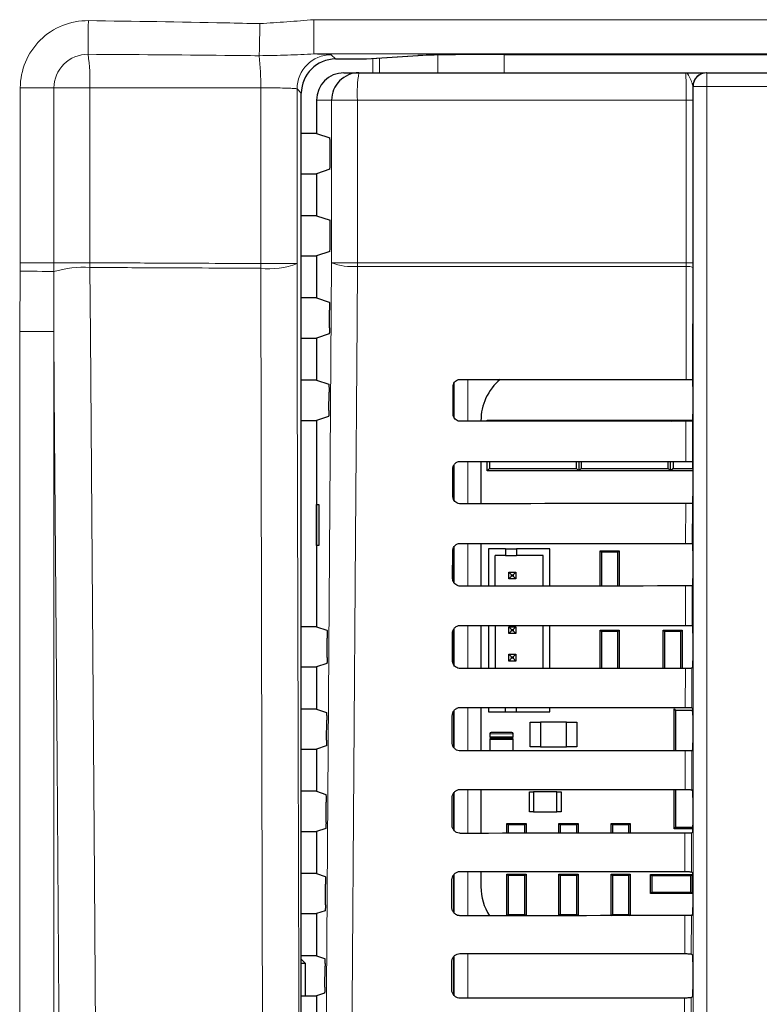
# Model space of a CAD drawing. Header units: millimetres. Extents: x 5 to 418, y 2 to 292.
# Tile 21 of 50: x 91 to 104, y 170 to 187. Entities that reach past the tile are written whole.
import ezdxf

# ---------------------------------------------------------------- set-up
doc = ezdxf.new("R2010")
doc.units = ezdxf.units.MM

msp = doc.modelspace()

# ---------------------------------------------------------------- linework, layer by layer
at = {"color": 7, "linetype": 'Continuous', "lineweight": 18}
for p, q in [((96.0621, 187.4754), (111.429, 187.4754)), ((96.0621, 186.8505), (96.0621, 187.4754)), ((111.429, 186.8505), (96.0621, 186.8505)), ((96.3786, 186.8363), (96.4562, 186.7587)), ((98.3251, 186.5065), (98.3251, 186.8319)), ((99.5325, 186.8411), (99.5325, 186.5065)), ((97.0126, 186.7587), (97.956, 186.8201)), ((97.0208, 186.7589), (97.0126, 186.7587)), ((97.1376, 186.5065), (97.1376, 186.7665)), ((97.2584, 186.7744), (97.2584, 186.5065)), ((103.2292, 186.5065), (103.2292, 186.2565)), ((90.7026, 183.0407), (90.7026, 186.2292)), ((91.3171, 186.2292), (90.7026, 186.2292)), ((91.3171, 186.2292), (91.3171, 183.0407)), ((91.973, 186.2292), (91.3171, 186.2292)), ((91.973, 186.2292), (91.973, 183.0407)), ((95.0897, 183.0262), (95.0897, 186.2328)), ((95.7537, 186.2114), (95.7537, 183.0262)), ((95.8313, 186.1338), (95.7537, 186.2114)), ((102.9793, 186.2565), (102.9767, 186.2565)), ((102.9793, 165.3394), (102.9793, 186.2565)), ((118.9879, 186.2565), (103.2292, 186.2565)), ((103.2292, 186.2565), (103.2292, 165.3394)), ((96.3834, 186.0065), (96.1086, 186.0065)), ((96.3834, 183.0398), (96.3834, 186.0065)), ((96.8543, 186.0065), (96.3834, 186.0065)), ((102.8568, 186.0065), (96.8543, 186.0065)), ((96.8543, 186.0065), (96.8543, 183.0398)), ((102.9776, 186.0065), (102.8568, 186.0065)), ((102.8568, 183.0398), (102.8568, 186.0065)), ((102.9776, 186.0065), (102.9776, 183.0398)), ((90.6918, 181.7842), (90.7012, 182.8896)), ((90.7012, 182.8896), (90.7026, 183.0407)), ((91.3171, 183.0407), (90.7026, 183.0407)), ((91.3167, 182.879), (91.316, 181.7842)), ((91.3171, 183.0407), (91.3167, 182.879)), ((91.973, 183.0407), (91.3171, 183.0407)), ((91.9737, 182.9546), (91.973, 183.0407)), ((95.7537, 183.0262), (95.0897, 183.0262)), ((96.8543, 183.0398), (96.3834, 183.0398)), ((96.8543, 183.0398), (102.8568, 183.0398)), ((102.8567, 182.9734), (96.8545, 182.9734)), ((102.8518, 180.9107), (102.8567, 182.9734)), ((102.8567, 182.9734), (102.8568, 183.0398)), ((102.9776, 183.0398), (102.8568, 183.0398)), ((102.9775, 182.9569), (102.9728, 180.9084)), ((90.6918, 129.5857), (90.6918, 181.7842)), ((91.316, 181.7842), (90.6918, 181.7842)), ((91.316, 181.7842), (91.316, 129.5857)), ((98.8695, 180.9135), (98.8695, 180.1476)), ((98.6195, 180.2141), (98.6195, 180.8469)), ((102.8483, 179.4142), (102.8501, 180.1505)), ((102.971, 180.1526), (102.9693, 179.412)), ((98.6195, 178.708), (98.6195, 179.3528)), ((98.8695, 179.417), (98.8695, 178.6441)), ((102.8449, 177.9177), (102.8466, 178.6469)), ((102.9675, 178.6491), (102.9658, 177.9155)), ((98.6195, 177.2019), (98.6195, 177.8586)), ((98.8695, 177.9205), (98.8695, 177.1406)), ((102.8414, 176.4212), (102.843, 177.1434)), ((102.964, 177.1456), (102.9623, 176.419)), ((98.8695, 176.424), (98.8695, 175.637)), ((98.6195, 175.6957), (98.6195, 176.3643)), ((102.8379, 174.9247), (102.8395, 175.6399)), ((102.9604, 175.6421), (102.9588, 174.9225)), ((98.6195, 174.1893), (98.6195, 174.8699)), ((98.8695, 174.9275), (98.8695, 174.1335)), ((99.2711, 174.444), (99.6961, 174.444)), ((99.6961, 174.3939), (99.2711, 174.3939)), ((99.2711, 174.344), (99.6961, 174.344)), ((102.8344, 173.4282), (102.836, 174.1364)), ((102.9569, 174.1386), (102.9553, 173.426)), ((98.6195, 172.683), (98.6195, 173.3755)), ((98.8695, 173.431), (98.8695, 172.63)), ((102.8309, 171.9317), (102.8325, 172.6329)), ((102.9534, 172.635), (102.9518, 171.9295)), ((98.8695, 171.9345), (98.8695, 171.1265)), ((98.6195, 171.1765), (98.6195, 171.881)), ((102.9499, 171.1315), (102.9483, 170.433)), ((98.6195, 169.672), (98.6195, 170.3864)), ((98.8695, 170.438), (98.8695, 169.623)), ((102.8239, 168.9387), (102.8255, 169.6258)), ((102.9464, 169.628), (102.9448, 168.9365))]:
    msp.add_line(p, q, dxfattribs=at)
at = {"color": 7, "linetype": 'Continuous', "lineweight": 25}
for p, q in [((99.5256, 186.8411), (121.1868, 186.8411)), ((96.4562, 186.7587), (97.0126, 186.7587)), ((97.0208, 186.7589), (97.9641, 186.8204)), ((97.9641, 186.8204), (97.956, 186.8201)), ((96.6092, 186.5065), (96.8828, 186.5065)), ((96.8828, 186.5065), (102.8417, 186.5065)), ((103.2267, 186.5065), (103.2292, 186.5065)), ((103.2292, 186.5065), (118.9879, 186.5065)), ((95.8313, 134.0541), (95.8313, 186.1338)), ((96.1086, 186.0065), (96.1086, 185.3977)), ((96.1086, 185.3977), (95.8313, 185.3977)), ((96.1086, 185.3977), (96.3511, 185.317)), ((96.3575, 184.8709), (96.3575, 185.192)), ((96.3511, 184.7459), (96.1086, 184.6652)), ((95.8313, 184.6652), (96.1086, 184.6652)), ((96.1086, 184.6652), (96.1086, 183.8977)), ((96.1086, 183.8977), (95.8313, 183.8977)), ((96.1086, 183.8977), (96.3575, 183.8148)), ((96.3575, 183.3709), (96.3575, 183.8148)), ((96.3511, 183.2459), (96.1086, 183.1652)), ((95.8313, 183.1652), (96.1086, 183.1652)), ((96.1086, 183.1652), (96.1086, 182.3977)), ((102.9776, 183.0398), (102.9775, 182.9569)), ((96.1086, 182.3977), (95.8313, 182.3977)), ((96.1086, 182.3977), (96.3415, 182.3201)), ((96.3456, 181.8504), (96.3479, 182.1786)), ((95.8313, 181.6652), (96.1086, 181.6652)), ((96.3392, 181.742), (96.1086, 181.6652)), ((96.1086, 181.6652), (96.1086, 180.8977)), ((102.9726, 180.9086), (102.9728, 180.9084)), ((96.1086, 180.8977), (95.8313, 180.8977)), ((96.1086, 180.8977), (96.331, 180.8237)), ((98.5998, 180.2815), (98.6009, 180.7815)), ((98.6086, 180.8193), (98.6086, 180.2383)), ((102.9748, 180.7836), (102.9748, 180.2793)), ((96.335, 180.3469), (96.3374, 180.6821)), ((96.3286, 180.2385), (96.1086, 180.1652)), ((95.8313, 180.1652), (96.1086, 180.1652)), ((96.1086, 180.1652), (96.1086, 176.3977)), ((99.109, 180.1565), (99.109, 180.1478)), ((99.2211, 180.169), (99.2421, 180.1479)), ((99.2211, 180.169), (99.6711, 180.169)), ((99.2211, 180.1479), (99.2211, 180.169)), ((99.6711, 180.169), (100.4461, 180.169)), ((100.4461, 180.169), (100.8961, 180.169)), ((100.8763, 180.1492), (100.8961, 180.169)), ((100.8961, 180.169), (100.8961, 180.1492)), ((100.8961, 180.169), (100.9158, 180.1492)), ((100.8961, 180.169), (101.3461, 180.169)), ((101.3461, 180.169), (102.1211, 180.169)), ((102.1211, 180.169), (102.5711, 180.169)), ((102.5524, 180.1503), (102.5711, 180.169)), ((102.5711, 180.1503), (102.5711, 180.169)), ((102.5711, 180.169), (102.5897, 180.1503)), ((102.5711, 180.169), (102.9737, 180.169)), ((102.9727, 180.1543), (102.971, 180.1526)), ((98.6086, 179.3307), (98.6086, 178.7251)), ((99.109, 179.4168), (99.109, 178.6443)), ((99.2211, 179.244), (99.2211, 179.4167)), ((99.2651, 179.288), (99.2211, 179.244)), ((99.2651, 179.4167), (99.2651, 179.288)), ((99.2651, 179.288), (100.852, 179.288)), ((100.852, 179.288), (100.852, 179.4155)), ((100.8961, 179.244), (100.852, 179.288)), ((100.8961, 179.4154), (100.8961, 179.244)), ((100.9401, 179.288), (100.8961, 179.244)), ((100.9401, 179.4154), (100.9401, 179.288)), ((100.9401, 179.288), (102.527, 179.288)), ((102.527, 179.288), (102.527, 179.4144)), ((102.5711, 179.244), (102.527, 179.288)), ((102.5711, 179.244), (102.5711, 179.4143)), ((102.6151, 179.288), (102.5711, 179.244)), ((102.6151, 179.4143), (102.6151, 179.288)), ((102.6151, 179.288), (102.9748, 179.288)), ((102.9693, 179.412), (102.9727, 179.4086)), ((98.5963, 178.7815), (98.5974, 179.2815)), ((99.9461, 179.244), (99.2211, 179.244)), ((100.1711, 179.244), (99.9461, 179.244)), ((100.8961, 179.244), (100.1711, 179.244)), ((101.6211, 179.244), (100.8961, 179.244)), ((101.8461, 179.244), (101.6211, 179.244)), ((102.5711, 179.244), (101.8461, 179.244)), ((102.9748, 179.244), (102.5711, 179.244)), ((102.9748, 179.2836), (102.9748, 178.7793)), ((96.1099, 178.6315), (96.1479, 178.6321)), ((96.1099, 177.8814), (96.1099, 178.6315)), ((96.1479, 178.6321), (96.1479, 177.8808)), ((102.9727, 178.6543), (102.9675, 178.6491)), ((96.1479, 177.8808), (96.1099, 177.8814)), ((99.109, 177.9203), (99.109, 177.1408)), ((102.9658, 177.9155), (102.9727, 177.9086)), ((98.5927, 177.2815), (98.5939, 177.7815)), ((98.6086, 177.8417), (98.6086, 177.2181)), ((99.2443, 177.8234), (99.2443, 177.1409)), ((99.5568, 177.8234), (99.2443, 177.8234)), ((99.5568, 177.6984), (99.3693, 177.6984)), ((99.3693, 177.141), (99.3693, 177.6984)), ((99.5568, 177.8234), (99.5568, 177.6984)), ((99.5568, 177.8234), (99.7568, 177.8234)), ((99.5568, 177.6984), (99.7568, 177.6984)), ((100.3693, 177.8234), (99.7568, 177.8234)), ((99.7568, 177.8234), (99.7568, 177.6984)), ((100.2443, 177.6984), (99.7568, 177.6984)), ((100.2443, 177.1417), (100.2443, 177.6984)), ((100.3693, 177.1418), (100.3693, 177.8234)), ((101.3078, 177.7622), (101.2836, 177.7865)), ((101.2836, 177.7865), (101.6336, 177.7865)), ((101.2836, 177.1424), (101.2836, 177.7865)), ((101.6093, 177.7622), (101.3078, 177.7622)), ((101.3078, 177.7622), (101.3078, 177.1424)), ((101.6336, 177.7865), (101.6093, 177.7622)), ((101.6093, 177.1426), (101.6093, 177.7622)), ((101.6336, 177.7865), (101.6336, 177.1427)), ((102.9748, 177.7836), (102.9748, 177.2793)), ((99.6193, 177.3984), (99.6693, 177.3484)), ((99.6193, 177.3984), (99.7443, 177.3984)), ((99.6193, 177.2734), (99.6193, 177.3984)), ((99.6193, 177.2734), (99.6693, 177.3234)), ((99.6693, 177.3484), (99.6943, 177.3484)), ((99.6693, 177.3234), (99.6693, 177.3484)), ((99.6943, 177.3234), (99.6693, 177.3234)), ((99.7443, 177.3984), (99.6943, 177.3484)), ((99.6943, 177.3484), (99.6943, 177.3234)), ((99.7443, 177.2734), (99.6943, 177.3234)), ((99.7443, 177.3984), (99.7443, 177.2734)), ((99.7443, 177.2734), (99.6193, 177.2734)), ((102.9727, 177.1543), (102.964, 177.1456)), ((99.109, 176.4238), (99.109, 175.6373)), ((99.2443, 176.4237), (99.2443, 175.6374)), ((99.3693, 176.4236), (99.3693, 175.6375)), ((100.2443, 175.6382), (100.2443, 176.4229)), ((100.3693, 175.6383), (100.3693, 176.4228)), ((102.9623, 176.419), (102.9727, 176.4086)), ((96.1086, 176.3977), (95.8313, 176.3977)), ((96.1086, 176.3977), (96.2993, 176.3342)), ((98.5892, 175.7815), (98.5904, 176.2815)), ((98.6086, 176.3501), (98.6086, 175.712)), ((99.6193, 176.3984), (99.6693, 176.3484)), ((99.6193, 176.2734), (99.6193, 176.3984)), ((99.6193, 176.3984), (99.7443, 176.3984)), ((99.6193, 176.2734), (99.6693, 176.3234)), ((99.7443, 176.2734), (99.6193, 176.2734)), ((99.6693, 176.3484), (99.6943, 176.3484)), ((99.6693, 176.3234), (99.6693, 176.3484)), ((99.6943, 176.3234), (99.6693, 176.3234)), ((99.7443, 176.3984), (99.6943, 176.3484)), ((99.6943, 176.3484), (99.6943, 176.3234)), ((99.7443, 176.2734), (99.6943, 176.3234)), ((99.7443, 176.3984), (99.7443, 176.2734)), ((101.2836, 175.6389), (101.2836, 176.3365)), ((101.3078, 176.3122), (101.2836, 176.3365)), ((101.2836, 176.3365), (101.6336, 176.3365)), ((101.3078, 176.3122), (101.3078, 175.6389)), ((101.6093, 176.3122), (101.3078, 176.3122)), ((101.6336, 176.3365), (101.6093, 176.3122)), ((101.6093, 175.6391), (101.6093, 176.3122)), ((101.6336, 176.3365), (101.6336, 175.6392)), ((102.4578, 176.3122), (102.4336, 176.3365)), ((102.4336, 176.3365), (102.7836, 176.3365)), ((102.4336, 175.6397), (102.4336, 176.3365)), ((102.7593, 176.3122), (102.4578, 176.3122)), ((102.4578, 176.3122), (102.4578, 175.6397)), ((102.7836, 176.3365), (102.7593, 176.3122)), ((102.7593, 175.6399), (102.7593, 176.3122)), ((102.7836, 176.3365), (102.7836, 175.6399)), ((102.9748, 176.2836), (102.9748, 175.7793)), ((96.3032, 175.8363), (96.3057, 176.1926)), ((99.6193, 175.8984), (99.6693, 175.8484)), ((99.6193, 175.7734), (99.6193, 175.8984)), ((99.6193, 175.8984), (99.7443, 175.8984)), ((99.7443, 175.8984), (99.6943, 175.8484)), ((99.7443, 175.8984), (99.7443, 175.7734)), ((96.2968, 175.7279), (96.1086, 175.6652)), ((99.6193, 175.7734), (99.6693, 175.8234)), ((99.7443, 175.7734), (99.6193, 175.7734)), ((99.6693, 175.8234), (99.6693, 175.8484)), ((99.6693, 175.8484), (99.6943, 175.8484)), ((99.6943, 175.8234), (99.6693, 175.8234)), ((99.6943, 175.8484), (99.6943, 175.8234)), ((99.7443, 175.7734), (99.6943, 175.8234)), ((95.8313, 175.6652), (96.1086, 175.6652)), ((96.1086, 175.6652), (96.1086, 174.8977)), ((102.9727, 175.6543), (102.9604, 175.6421)), ((96.1086, 174.8977), (95.8313, 174.8977)), ((96.1086, 174.8977), (96.2888, 174.8377)), ((98.6086, 174.8559), (98.6086, 174.2059)), ((99.109, 174.9273), (99.109, 174.1337)), ((99.2443, 174.9272), (99.2443, 174.8484)), ((99.2443, 174.8484), (99.5568, 174.8484)), ((99.5568, 174.8484), (99.5568, 174.9269)), ((99.5568, 174.8484), (99.7568, 174.8484)), ((99.7568, 174.8484), (99.7568, 174.9268)), ((99.7568, 174.8484), (100.3693, 174.8484)), ((100.3693, 174.8484), (100.3693, 174.9263)), ((102.6336, 174.9002), (102.6611, 174.8726)), ((102.6336, 174.1363), (102.6336, 174.9002)), ((102.6611, 174.8726), (102.6611, 174.1363)), ((102.9686, 174.8726), (102.6611, 174.8726)), ((102.9588, 174.9225), (102.9727, 174.9086)), ((102.9747, 174.8281), (102.9686, 174.8726)), ((102.9692, 174.8872), (102.9739, 174.8872)), ((96.2926, 174.3328), (96.2952, 174.6961)), ((98.5857, 174.2815), (98.5869, 174.7815)), ((100.0086, 174.2065), (100.0086, 174.6565)), ((100.0086, 174.6565), (100.1986, 174.6565)), ((100.1986, 174.6565), (100.1986, 174.2065)), ((100.6686, 174.6565), (100.1986, 174.6565)), ((100.6686, 174.6565), (100.8586, 174.6565)), ((100.6686, 174.2065), (100.6686, 174.6565)), ((100.8586, 174.6565), (100.8586, 174.2065)), ((102.9748, 174.7836), (102.9748, 174.2793)), ((99.2711, 174.444), (99.2711, 174.3939)), ((99.6711, 174.469), (99.2961, 174.469)), ((99.6961, 174.3939), (99.6961, 174.444)), ((99.2711, 174.344), (99.2711, 174.1339)), ((99.2961, 174.369), (99.6711, 174.369)), ((99.6711, 174.369), (99.2961, 174.369)), ((99.6961, 174.1342), (99.6961, 174.344)), ((95.8313, 174.1652), (96.1086, 174.1652)), ((96.2862, 174.2244), (96.1086, 174.1652)), ((96.1086, 174.1652), (96.1086, 173.3977)), ((100.1986, 174.2065), (100.0086, 174.2065)), ((100.1986, 174.2065), (100.6686, 174.2065)), ((100.8586, 174.2065), (100.6686, 174.2065)), ((102.9727, 174.1543), (102.9569, 174.1386)), ((96.1086, 173.3977), (95.8313, 173.3977)), ((96.1086, 173.3977), (96.2782, 173.3412)), ((98.6086, 173.3616), (98.6086, 172.6996)), ((99.109, 173.4308), (99.109, 172.6302)), ((99.9961, 173.0252), (99.9961, 173.3877)), ((99.9961, 173.3877), (100.0711, 173.3877)), ((100.0711, 173.3877), (100.0711, 173.0252)), ((100.4961, 173.3877), (100.0711, 173.3877)), ((100.4961, 173.0252), (100.4961, 173.3877)), ((100.4961, 173.3877), (100.5711, 173.3877)), ((100.5711, 173.3877), (100.5711, 173.0252)), ((102.6336, 172.7127), (102.6336, 173.4283)), ((102.6611, 173.4283), (102.6611, 172.7403)), ((102.9553, 173.426), (102.9727, 173.4086)), ((96.282, 172.8292), (96.2846, 173.1996)), ((98.5822, 172.7815), (98.5834, 173.2815)), ((102.9748, 173.2836), (102.9748, 172.7793)), ((100.0711, 173.0252), (99.9961, 173.0252)), ((100.0711, 173.0252), (100.4961, 173.0252)), ((100.5711, 173.0252), (100.4961, 173.0252)), ((95.8313, 172.6652), (96.1086, 172.6652)), ((96.2756, 172.7208), (96.1086, 172.6652)), ((96.1086, 172.6652), (96.1086, 171.8977)), ((99.5836, 172.6306), (99.5836, 172.8115)), ((99.6078, 172.7872), (99.5836, 172.8115)), ((99.5836, 172.8115), (99.9336, 172.8115)), ((99.6078, 172.7872), (99.6078, 172.6306)), ((99.9093, 172.7872), (99.6078, 172.7872)), ((99.9336, 172.8115), (99.9093, 172.7872)), ((99.9093, 172.6309), (99.9093, 172.7872)), ((99.9336, 172.8115), (99.9336, 172.6309)), ((100.5578, 172.7872), (100.5336, 172.8115)), ((100.5336, 172.8115), (100.8836, 172.8115)), ((100.5336, 172.6314), (100.5336, 172.8115)), ((100.8593, 172.7872), (100.5578, 172.7872)), ((100.5578, 172.7872), (100.5578, 172.6314)), ((100.8836, 172.8115), (100.8593, 172.7872)), ((100.8593, 172.6316), (100.8593, 172.7872)), ((100.8836, 172.8115), (100.8836, 172.6316)), ((101.5078, 172.7872), (101.4836, 172.8115)), ((101.4836, 172.8115), (101.8336, 172.8115)), ((101.4836, 172.632), (101.4836, 172.8115)), ((101.5078, 172.7872), (101.5078, 172.632)), ((101.8093, 172.7872), (101.5078, 172.7872)), ((101.8336, 172.8115), (101.8093, 172.7872)), ((101.8093, 172.6322), (101.8093, 172.7872)), ((101.8336, 172.8115), (101.8336, 172.6323)), ((102.6611, 172.7403), (102.6336, 172.7127)), ((102.9745, 172.7127), (102.6336, 172.7127)), ((102.6611, 172.7403), (102.9747, 172.7403)), ((102.9727, 172.6543), (102.9534, 172.635)), ((99.109, 171.9343), (99.109, 171.6565)), ((102.9518, 171.9295), (102.9727, 171.9086)), ((96.1086, 171.8977), (95.8313, 171.8977)), ((96.1086, 171.8977), (96.2677, 171.8447)), ((98.5787, 171.2815), (98.5799, 171.7815)), ((98.6086, 171.8672), (98.6086, 171.1933)), ((99.6078, 171.8622), (99.5836, 171.8865)), ((99.5836, 171.8865), (99.9336, 171.8865)), ((99.5836, 171.1271), (99.5836, 171.8865)), ((99.6078, 171.8622), (99.6078, 171.1507)), ((99.9093, 171.8622), (99.6078, 171.8622)), ((99.9336, 171.8865), (99.9093, 171.8622)), ((99.9093, 171.1507), (99.9093, 171.8622)), ((99.9336, 171.8865), (99.9336, 171.1274)), ((100.5578, 171.8622), (100.5336, 171.8865)), ((100.5336, 171.8865), (100.8836, 171.8865)), ((100.5336, 171.1278), (100.5336, 171.8865)), ((100.5578, 171.8622), (100.5578, 171.1507)), ((100.8593, 171.8622), (100.5578, 171.8622)), ((100.8836, 171.8865), (100.8593, 171.8622)), ((100.8593, 171.1507), (100.8593, 171.8622)), ((100.8836, 171.8865), (100.8836, 171.1281)), ((101.5078, 171.8622), (101.4836, 171.8865)), ((101.4836, 171.8865), (101.8336, 171.8865)), ((101.4836, 171.1285), (101.4836, 171.8865)), ((101.5078, 171.8622), (101.5078, 171.1507)), ((101.8093, 171.8622), (101.5078, 171.8622)), ((101.8336, 171.8865), (101.8093, 171.8622)), ((101.8093, 171.1507), (101.8093, 171.8622)), ((101.8336, 171.8865), (101.8336, 171.1287)), ((102.2036, 171.8815), (102.2278, 171.8572)), ((102.2036, 171.8815), (102.9636, 171.8815)), ((102.2036, 171.5315), (102.2036, 171.8815)), ((102.9393, 171.8572), (102.2278, 171.8572)), ((102.2278, 171.8572), (102.2278, 171.5557)), ((102.9393, 171.8572), (102.9636, 171.8815)), ((102.9393, 171.5557), (102.9393, 171.8572)), ((102.9636, 171.8815), (102.9636, 171.5315)), ((102.9748, 171.7836), (102.9748, 171.2793)), ((96.2714, 171.3257), (96.2741, 171.7032)), ((102.2278, 171.5557), (102.2036, 171.5315)), ((102.9636, 171.5315), (102.2036, 171.5315)), ((102.2278, 171.5557), (102.9393, 171.5557)), ((102.9636, 171.5315), (102.9393, 171.5557)), ((96.265, 171.2173), (96.1086, 171.1652)), ((95.8313, 171.1652), (96.1086, 171.1652)), ((96.1086, 171.1652), (96.1086, 170.3977)), ((99.5842, 171.1271), (99.6078, 171.1507)), ((99.6078, 171.1507), (99.9093, 171.1507)), ((99.9093, 171.1507), (99.9326, 171.1274)), ((100.5349, 171.1278), (100.5578, 171.1507)), ((100.5578, 171.1507), (100.8593, 171.1507)), ((100.8593, 171.1507), (100.8819, 171.1281)), ((101.4856, 171.1285), (101.5078, 171.1507)), ((101.5078, 171.1507), (101.8093, 171.1507)), ((101.8093, 171.1507), (101.8313, 171.1287)), ((102.9727, 171.1543), (102.9499, 171.1315)), ((96.1086, 170.3977), (95.8313, 170.3977)), ((95.9103, 170.2565), (95.8313, 170.3354)), ((96.1086, 170.3977), (96.2571, 170.3482)), ((98.6086, 170.3728), (98.6086, 169.6869)), ((102.9483, 170.433), (102.9727, 170.4086)), ((95.9103, 170.2565), (95.8313, 170.2565)), ((95.9103, 169.6652), (95.9103, 170.2565)), ((96.2608, 169.8222), (96.2635, 170.2067)), ((98.5752, 169.7815), (98.5764, 170.2815)), ((102.9748, 170.2836), (102.9748, 169.7793)), ((95.8313, 169.6652), (96.1086, 169.6652)), ((96.2544, 169.7138), (96.1086, 169.6652)), ((96.1086, 169.6652), (96.1086, 168.8977)), ((102.9727, 169.6543), (102.9464, 169.628))]:
    msp.add_line(p, q, dxfattribs=at)
at = {"color": 7, "linetype": 'Continuous', "lineweight": 18, "flags": 128}
for points in [[(91.9385, 186.8436), (91.9388, 186.8725), (91.9393, 186.919), (91.94, 186.9816), (91.9409, 187.0585), (91.9419, 187.1474), (91.943, 187.2457), (91.9441, 187.3503), (91.9453, 187.4581)], [(95.0636, 186.8181), (95.0645, 186.8579), (95.0657, 186.9101), (95.0671, 186.9737), (95.0688, 187.0472), (95.0706, 187.1288), (95.0725, 187.2168), (95.0746, 187.309), (95.0767, 187.4033)], [(102.9793, 186.2565), (102.9848, 186.2565), (102.9995, 186.2565), (103.0229, 186.2565), (103.054, 186.2565), (103.0917, 186.2565), (103.1346, 186.2565), (103.181, 186.2565), (103.2292, 186.2565)], [(91.3167, 182.879), (91.2886, 182.8795), (91.2426, 182.8803), (91.1801, 182.8814), (91.1031, 182.8827), (91.0138, 182.8842), (90.9151, 182.8859), (90.8098, 182.8877), (90.7012, 182.8896)], [(91.9737, 182.9546), (91.9827, 181.7165), (92.0188, 176.7643), (92.055, 171.812), (92.1026, 165.2781)], [(95.1327, 165.2609), (95.1297, 166.4989), (95.1177, 171.4511), (95.1056, 176.4033), (95.0897, 182.9401)], [(95.7537, 183.0262), (95.7585, 181.0328), (95.7749, 174.2866), (95.7859, 169.7891), (95.7967, 165.3471)], [(96.2588, 165.349), (96.3211, 174.1912), (96.3834, 183.0398)], [(96.8545, 182.9734), (96.8475, 181.9824), (96.8195, 178.0181), (96.7293, 165.2827)], [(91.4368, 165.192), (91.4058, 169.443), (91.3731, 173.9405), (91.324, 180.6869), (91.316, 181.7842)], [(102.8274, 170.4352), (102.8276, 170.5164), (102.829, 171.1294)]]:
    msp.add_lwpolyline(points, dxfattribs=at)
at = {"color": 7, "linetype": 'Continuous', "lineweight": 18}
for centre, radius, start, end in [((91.9316, 186.2292), 1.229, 89.36035, 180), ((91.9316, 186.2292), 0.6145, 89.36035, 180), ((88.5215, 186.3432), 3.4534, 358.10741, 8.33198), ((96.3788, 186.2112), 0.6251, 90.02064, 179.97949), ((90.2995, 186.313), 4.7909, 359.04109, 6.05169), ((99.0679, 186.1311), 2.2172, 170.25192, 183.2215), ((91.8475, 181.159), 1.8, 85.97984, 107.14861), ((104.9863, 182.9831), 9.8968, 179.75064, 180.24936), ((95.2535, 184.2794), 1.3493, 263.02508, 291.75837), ((96.7597, 184.0061), 1.037, 248.72721, 275.24721), ((105.5306, 183.0396), 8.6763, 179.99873, 180.43662), ((102.8843, 182.7261), 0.2489, 68.00256, 96.38116)]:
    msp.add_arc(centre, radius, start, end, dxfattribs=at)
at = {"color": 7, "linetype": 'Continuous', "lineweight": 25}
for centre, radius, start, end in [((97.0126, 186.8837), 0.125, 270, 273.72716), ((96.8831, 186.0068), 0.4997, 90.03878, 180.0395), ((103.2267, 186.2565), 0.25, 90.00358, 180.00539), ((103.2292, 186.2565), 0.25, 90.00358, 180.00539), ((100.1003, 180.1565), 0.9913, 130.24926, 180), ((103.1336, 174.8727), 0.165, 174.94204, 180), ((99.2961, 174.444), 0.025, 90, 180), ((99.6711, 174.444), 0.025, 0, 90), ((99.2961, 174.394), 0.025, 180, 270), ((99.2961, 174.344), 0.025, 90, 180), ((99.6711, 174.394), 0.025, 270, 0), ((99.6711, 174.344), 0.025, 0, 90), ((100.1003, 171.6565), 0.9913, 180, 212.29556)]:
    msp.add_arc(centre, radius, start, end, dxfattribs=at)
for centre, major_axis, ratio, start_param, end_param in [((99.5256, 186.8128), (1.625, 0), 0.0174551, 1.5707963, 2.8797933), ((96.4565, 186.1335), (0.4421, -0.4421), 0.9995737, 2.3563468, 3.9268385), ((96.6092, 186.0065), (-0.5007, 0), 0.9986295, 4.712389, 6.2831853), ((96.3509, 185.192), (0, 0.125), 0.0524078, 4.712389, 6.265732), ((96.3509, 184.8709), (0, 0.125), 0.0524078, 3.1590459, 4.712389), ((96.3509, 183.3709), (0, 0.125), 0.0524078, 3.1590459, 4.712389), ((111.1086, 185.2774), (250.3032, 0), 0.0174551, 4.6629288, 4.6793961), ((102.9726, 180.7836), (0, 0.125), 0.0174551, 4.712389, 6.2302814), ((102.9726, 180.2793), (0, 0.125), 0.0174551, 3.1590459, 4.712389), ((111.1086, 175.8059), (249.0359, 0), 0.0174551, 1.6039642, 1.6205084), ((111.1086, 183.7774), (250.1025, 0), 0.0174551, 4.662889, 4.6793557), ((102.9726, 179.2836), (0, 0.125), 0.0174551, 4.712389, 6.265732), ((102.9726, 178.7793), (0, 0.125), 0.0174551, 3.1590459, 4.712389), ((111.1086, 174.3059), (248.8352, 0), 0.0174551, 1.6040051, 1.6205486), ((111.1086, 182.2774), (249.9018, 0), 0.0174551, 4.6628493, 4.6793152), ((102.9726, 177.7836), (0, 0.125), 0.0174551, 4.712389, 6.265732), ((111.1086, 172.8059), (248.6345, 0), 0.0174551, 1.6040461, 1.6205888), ((102.9726, 177.2793), (0, 0.125), 0.0174551, 3.1590459, 4.712389), ((111.1086, 180.7773), (249.7011, 0), 0.0174551, 4.6628094, 4.6792746), ((102.9726, 176.2836), (0, 0.125), 0.0174551, 4.712389, 6.265732), ((102.9726, 175.7793), (0, 0.125), 0.0174551, 3.1590459, 4.712389), ((111.1086, 171.3059), (248.4338, 0), 0.0174551, 1.6040871, 1.620629), ((111.1086, 179.2773), (249.5004, 0), 0.0174551, 4.6627695, 4.6792339), ((102.9726, 174.7836), (0, 0.125), 0.0174551, 4.712389, 6.265732), ((102.9726, 174.2793), (0, 0.125), 0.0174551, 3.1590459, 4.712389), ((111.1086, 169.8059), (248.233, 0), 0.0174551, 1.6041282, 1.6206693), ((111.1086, 177.7773), (249.2996, 0), 0.0174551, 4.6627295, 4.6791932), ((102.9726, 173.2836), (0, 0.125), 0.0174551, 4.712389, 6.265732), ((102.9726, 172.7793), (0, 0.125), 0.0174551, 3.1590459, 4.712389), ((111.1086, 168.3059), (248.0323, 0), 0.0174551, 1.6041693, 1.6207097), ((111.1086, 176.2773), (249.0989, 0), 0.0174551, 4.6626895, 4.6791524), ((102.9726, 171.7836), (0, 0.125), 0.0174551, 4.712389, 6.265732), ((102.9726, 171.2793), (0, 0.125), 0.0174551, 3.1590459, 4.712389), ((111.1086, 166.8058), (247.8316, 0), 0.0174551, 1.6042105, 1.6207502), ((111.1086, 174.7773), (248.8982, 0), 0.0174551, 4.6626494, 4.6791115), ((102.9726, 170.2836), (0, 0.125), 0.0174551, 4.712389, 6.265732), ((102.9726, 169.7793), (0, 0.125), 0.0174551, 3.1590459, 4.712389), ((111.1086, 165.3058), (247.6309, 0), 0.0174551, 1.6042518, 1.6207907)]:
    msp.add_ellipse(centre, major_axis=major_axis, ratio=ratio, start_param=start_param, end_param=end_param, dxfattribs=at)
at = {"color": 7, "linetype": 'Continuous', "lineweight": 18}
for points, knots in [([(91.9453, 187.4581), (92.7786, 187.4461), (93.8224, 187.431), (94.8662, 187.408), (95.0767, 187.4033)], [0, 0, 0, 0, 0.7982539, 1, 1, 1, 1]), ([(95.0767, 187.4033), (95.241, 187.4139), (95.5696, 187.435), (95.8979, 187.4619), (96.0621, 187.4754)], [0, 0, 0, 0, 0.4997165, 1, 1, 1, 1]), ([(95.0636, 186.8181), (94.8533, 186.8203), (93.8116, 186.8312), (92.7699, 186.8381), (91.9385, 186.8436)], [0, 0, 0, 0, 0.2018722, 1, 1, 1, 1]), ([(96.0621, 186.8505), (95.9029, 186.843), (95.5807, 186.8278), (95.2374, 186.8213), (95.0636, 186.8181)], [0, 0, 0, 0, 0.4939049, 1, 1, 1, 1]), ([(96.3786, 186.8363), (96.3679, 186.8383), (96.3436, 186.8426), (96.2081, 186.8474), (96.0904, 186.8499), (96.0621, 186.8505)], [0, 0, 0, 0, 0.3755754, 0.8498644, 1, 1, 1, 1]), ([(102.8568, 186.0065), (102.8566, 186.0626), (102.8563, 186.1749), (102.8537, 186.3247), (102.8499, 186.4377), (102.8457, 186.4978), (102.8429, 186.504), (102.8417, 186.5065)], [0, 0, 0, 0, 0.2142785, 0.4285849, 0.6430638, 0.8578512, 1, 1, 1, 1]), ([(102.9767, 186.2565), (102.9727, 186.2763), (102.9621, 186.3277), (102.9162, 186.4268), (102.8773, 186.4937), (102.8513, 186.5064), (102.8419, 186.5065), (102.8417, 186.5065)], [0, 0, 0, 0, 0.1744992, 0.4524037, 0.7988374, 0.9964203, 1, 1, 1, 1]), ([(95.0897, 186.2328), (94.5737, 186.2322), (93.5347, 186.231), (92.496, 186.2298), (91.973, 186.2292)], [0, 0, 0, 0, 0.4965474, 1, 1, 1, 1]), ([(95.7537, 186.2114), (95.7484, 186.2134), (95.7363, 186.2177), (95.6459, 186.224), (95.495, 186.2292), (95.3013, 186.2326), (95.1602, 186.2327), (95.0897, 186.2328)], [0, 0, 0, 0, 0.1653095, 0.3740516, 0.5827338, 0.791375, 1, 1, 1, 1]), ([(91.973, 183.0407), (92.3808, 183.0388), (93.4195, 183.0338), (94.4585, 183.0291), (95.0897, 183.0262)], [0, 0, 0, 0, 0.3925171, 1, 1, 1, 1]), ([(95.0897, 182.9401), (94.4585, 182.943), (93.4197, 182.9477), (92.3812, 182.9527), (91.9737, 182.9546)], [0, 0, 0, 0, 0.60760485, 1, 1, 1, 1])]:
    msp.add_open_spline(points, degree=3, knots=knots, dxfattribs=at)
at = {"color": 7, "linetype": 'Continuous', "lineweight": 25}
for points, knots in [([(102.8417, 186.5065), (102.8423, 186.5065), (102.921, 186.5065), (103.0489, 186.5065), (103.1711, 186.5065), (103.1871, 186.5065), (103.1881, 186.5065)], [0, 0, 0, 0, 0.0036483, 0.5669872, 0.971887, 1, 1, 1, 1]), ([(102.9767, 186.2565), (102.9768, 186.2421), (102.9774, 186.163), (102.9775, 186.0769), (102.9776, 186.0065)], [0, 0, 0, 0, 0.1816788, 1, 1, 1, 1]), ([(96.3415, 182.3201), (96.3422, 182.3185), (96.3437, 182.3152), (96.3457, 182.2928), (96.3471, 182.2603), (96.348, 182.2204), (96.3479, 182.1924), (96.3479, 182.1786)], [0, 0, 0, 0, 0.2016541, 0.40332378, 0.60440807, 0.80428897, 1, 1, 1, 1]), ([(96.3456, 181.8504), (96.3454, 181.8367), (96.3451, 181.8093), (96.3437, 181.7752), (96.3419, 181.7512), (96.3403, 181.7428), (96.3394, 181.7421), (96.3392, 181.742)], [0, 0, 0, 0, 0.23590097, 0.47178644, 0.70854416, 0.94674837, 1, 1, 1, 1]), ([(98.6009, 180.7815), (98.6012, 180.7873), (98.6021, 180.8081), (98.6134, 180.8429), (98.6408, 180.8795), (98.679, 180.9047), (98.712, 180.9132), (98.7302, 180.9136), (98.7336, 180.9136)], [0, 0, 0, 0, 0.0850682, 0.302003, 0.5196165, 0.7367692, 0.9522347, 1, 1, 1, 1]), ([(102.8518, 180.9107), (102.8658, 180.9106), (102.8937, 180.9106), (102.9302, 180.9102), (102.9575, 180.9096), (102.9701, 180.909), (102.972, 180.9087), (102.9726, 180.9086)], [0, 0, 0, 0, 0.2252531, 0.4504796, 0.676459, 0.9039121, 1, 1, 1, 1]), ([(96.331, 180.8237), (96.3317, 180.822), (96.3332, 180.8187), (96.3351, 180.7963), (96.3366, 180.7638), (96.3374, 180.7239), (96.3374, 180.6959), (96.3374, 180.6821)], [0, 0, 0, 0, 0.2016573, 0.4033299, 0.6044192, 0.8043031, 1, 1, 1, 1]), ([(96.335, 180.3469), (96.3348, 180.3332), (96.3345, 180.3058), (96.3331, 180.2716), (96.3313, 180.2477), (96.3297, 180.2393), (96.3288, 180.2386), (96.3286, 180.2385)], [0, 0, 0, 0, 0.2359022, 0.4717721, 0.7085429, 0.9467283, 1, 1, 1, 1]), ([(98.7336, 180.1475), (98.7278, 180.1477), (98.7072, 180.1485), (98.6726, 180.1594), (98.636, 180.186), (98.6103, 180.2232), (98.6005, 180.257), (98.5999, 180.2767), (98.5998, 180.2815)], [0, 0, 0, 0, 0.08198461, 0.29414888, 0.5056482, 0.71755105, 0.93104193, 1, 1, 1, 1]), ([(102.971, 180.1526), (102.9693, 180.1524), (102.966, 180.1519), (102.9434, 180.1512), (102.9107, 180.1507), (102.8774, 180.1505), (102.8567, 180.1505), (102.8501, 180.1505)], [0, 0, 0, 0, 0.2249129, 0.4498726, 0.6736229, 0.8949352, 1, 1, 1, 1]), ([(98.5974, 179.2815), (98.5977, 179.2877), (98.5987, 179.3093), (98.6106, 179.3452), (98.6389, 179.3826), (98.6782, 179.4083), (98.7119, 179.4167), (98.7304, 179.4171), (98.7336, 179.4171)], [0, 0, 0, 0, 0.08851, 0.3054687, 0.5231227, 0.7402601, 0.9556939, 1, 1, 1, 1]), ([(102.8483, 179.4142), (102.8623, 179.4141), (102.8902, 179.4141), (102.9267, 179.4137), (102.954, 179.4131), (102.9672, 179.4125), (102.9687, 179.4122), (102.9693, 179.412)], [0, 0, 0, 0, 0.22000854, 0.43999742, 0.66070891, 0.88288255, 1, 1, 1, 1]), ([(98.7336, 178.644), (98.7274, 178.6442), (98.7061, 178.6451), (98.6704, 178.6565), (98.6329, 178.684), (98.6067, 178.7224), (98.597, 178.7569), (98.5964, 178.7768), (98.5963, 178.7815)], [0, 0, 0, 0, 0.085362, 0.2975051, 0.5089969, 0.7209142, 0.9344174, 1, 1, 1, 1]), ([(102.9675, 178.6491), (102.9658, 178.6489), (102.9625, 178.6484), (102.9399, 178.6477), (102.9072, 178.6472), (102.8739, 178.647), (102.8532, 178.6469), (102.8466, 178.6469)], [0, 0, 0, 0, 0.2249216, 0.4498739, 0.6736335, 0.8949621, 1, 1, 1, 1]), ([(98.5939, 177.7815), (98.5942, 177.7881), (98.5953, 177.8105), (98.6078, 177.8475), (98.637, 177.8857), (98.6775, 177.9118), (98.7118, 177.9202), (98.7306, 177.9206), (98.7336, 177.9206)], [0, 0, 0, 0, 0.0918317, 0.3088072, 0.5264538, 0.7435756, 0.9589812, 1, 1, 1, 1]), ([(102.8449, 177.9177), (102.8588, 177.9176), (102.8867, 177.9176), (102.9233, 177.9172), (102.9505, 177.9166), (102.9637, 177.916), (102.9652, 177.9156), (102.9658, 177.9155)], [0, 0, 0, 0, 0.220018, 0.4399982, 0.6607422, 0.8828996, 1, 1, 1, 1]), ([(98.7336, 177.1404), (98.727, 177.1407), (98.7049, 177.1416), (98.6681, 177.1537), (98.6298, 177.182), (98.6032, 177.2215), (98.5934, 177.2567), (98.5929, 177.2769), (98.5927, 177.2815)], [0, 0, 0, 0, 0.0885631, 0.3006978, 0.512187, 0.7241304, 0.9376593, 1, 1, 1, 1]), ([(102.964, 177.1456), (102.9623, 177.1453), (102.959, 177.1448), (102.9364, 177.1442), (102.9037, 177.1437), (102.8704, 177.1435), (102.8497, 177.1434), (102.843, 177.1434)], [0, 0, 0, 0, 0.22492581, 0.449884, 0.67365981, 0.89498489, 1, 1, 1, 1]), ([(98.5904, 176.2815), (98.5907, 176.2885), (98.5918, 176.3117), (98.6049, 176.3498), (98.6351, 176.3888), (98.6767, 176.4154), (98.7117, 176.4237), (98.7307, 176.4241), (98.7336, 176.4241)], [0, 0, 0, 0, 0.0949898, 0.31198842, 0.52961162, 0.7467266, 0.96209817, 1, 1, 1, 1]), ([(102.8414, 176.4212), (102.8553, 176.4211), (102.8832, 176.4211), (102.9198, 176.4207), (102.947, 176.4201), (102.9602, 176.4195), (102.9617, 176.4191), (102.9623, 176.419)], [0, 0, 0, 0, 0.2200182, 0.4400088, 0.6607402, 0.8829175, 1, 1, 1, 1]), ([(96.2993, 176.3342), (96.3001, 176.3325), (96.3015, 176.3293), (96.3035, 176.3068), (96.305, 176.2744), (96.3058, 176.2344), (96.3058, 176.2065), (96.3057, 176.1926)], [0, 0, 0, 0, 0.2016511, 0.4033452, 0.6044431, 0.8043242, 1, 1, 1, 1]), ([(96.3032, 175.8363), (96.3031, 175.8226), (96.3027, 175.7952), (96.3013, 175.7611), (96.2995, 175.7371), (96.2979, 175.7287), (96.297, 175.728), (96.2968, 175.7279)], [0, 0, 0, 0, 0.2358896, 0.4717806, 0.708515, 0.9467079, 1, 1, 1, 1]), ([(98.7336, 175.6369), (98.7266, 175.6372), (98.7037, 175.6382), (98.6658, 175.6508), (98.6268, 175.6801), (98.5996, 175.7206), (98.5899, 175.7566), (98.5894, 175.777), (98.5892, 175.7815)], [0, 0, 0, 0, 0.0916073, 0.3037148, 0.5152205, 0.7271592, 0.9407073, 1, 1, 1, 1]), ([(102.9604, 175.6421), (102.9588, 175.6418), (102.9555, 175.6413), (102.9329, 175.6407), (102.9002, 175.6402), (102.8669, 175.64), (102.8462, 175.6399), (102.8395, 175.6399)], [0, 0, 0, 0, 0.2249153, 0.4498998, 0.6736685, 0.8950074, 1, 1, 1, 1]), ([(96.2888, 174.8377), (96.2895, 174.8361), (96.291, 174.8328), (96.293, 174.8104), (96.2944, 174.7779), (96.2953, 174.7379), (96.2952, 174.71), (96.2952, 174.6961)], [0, 0, 0, 0, 0.2016662, 0.403358, 0.6044538, 0.8043263, 1, 1, 1, 1]), ([(98.5869, 174.7815), (98.5873, 174.7889), (98.5884, 174.8129), (98.6021, 174.8521), (98.6332, 174.8919), (98.676, 174.919), (98.7117, 174.9273), (98.7309, 174.9276), (98.7336, 174.9276)], [0, 0, 0, 0, 0.0979688, 0.3149695, 0.5326208, 0.7497137, 0.9650633, 1, 1, 1, 1]), ([(102.8379, 174.9247), (102.8518, 174.9246), (102.8797, 174.9246), (102.9163, 174.9242), (102.9435, 174.9236), (102.9567, 174.923), (102.9582, 174.9226), (102.9588, 174.9225)], [0, 0, 0, 0, 0.2200274, 0.440033, 0.6607673, 0.8829521, 1, 1, 1, 1]), ([(96.2926, 174.3328), (96.2925, 174.3191), (96.2921, 174.2917), (96.2907, 174.2575), (96.2889, 174.2336), (96.2873, 174.2252), (96.2864, 174.2245), (96.2862, 174.2244)], [0, 0, 0, 0, 0.23592611, 0.47177991, 0.70851078, 0.94671086, 1, 1, 1, 1]), ([(98.7336, 174.1334), (98.7262, 174.1337), (98.7025, 174.1348), (98.6636, 174.1479), (98.6237, 174.1781), (98.5961, 174.2198), (98.5864, 174.2564), (98.5858, 174.2771), (98.5857, 174.2815)], [0, 0, 0, 0, 0.0945063, 0.3066003, 0.518092, 0.7300594, 0.9436413, 1, 1, 1, 1]), ([(102.9569, 174.1386), (102.9553, 174.1383), (102.952, 174.1378), (102.9294, 174.1371), (102.8967, 174.1367), (102.8633, 174.1364), (102.8427, 174.1364), (102.836, 174.1364)], [0, 0, 0, 0, 0.2249384, 0.4499068, 0.6736947, 0.8950325, 1, 1, 1, 1]), ([(98.5834, 173.2815), (98.5838, 173.2893), (98.585, 173.3141), (98.5993, 173.3544), (98.6313, 173.395), (98.6752, 173.4225), (98.7116, 173.4308), (98.731, 173.4311), (98.7336, 173.4311)], [0, 0, 0, 0, 0.100809, 0.3178388, 0.5354909, 0.7525593, 0.9678901, 1, 1, 1, 1]), ([(102.8344, 173.4282), (102.8483, 173.4281), (102.8762, 173.4281), (102.9128, 173.4277), (102.94, 173.4271), (102.9532, 173.4265), (102.9547, 173.4261), (102.9553, 173.426)], [0, 0, 0, 0, 0.2200308, 0.4400358, 0.6607854, 0.8829703, 1, 1, 1, 1]), ([(96.2782, 173.3412), (96.279, 173.3396), (96.2805, 173.3363), (96.2824, 173.3139), (96.2839, 173.2814), (96.2847, 173.2415), (96.2847, 173.2135), (96.2846, 173.1996)], [0, 0, 0, 0, 0.2016756, 0.4033523, 0.6044508, 0.8043591, 1, 1, 1, 1]), ([(96.282, 172.8292), (96.2819, 172.8155), (96.2815, 172.7881), (96.2801, 172.754), (96.2783, 172.73), (96.2767, 172.7217), (96.2758, 172.721), (96.2756, 172.7208)], [0, 0, 0, 0, 0.2358927, 0.471753, 0.7085142, 0.9467304, 1, 1, 1, 1]), ([(98.7336, 172.6299), (98.7259, 172.6302), (98.7013, 172.6314), (98.6613, 172.6451), (98.6206, 172.6761), (98.5925, 172.7189), (98.5828, 172.7563), (98.5823, 172.7772), (98.5822, 172.7815)], [0, 0, 0, 0, 0.09727057, 0.3093597, 0.5208441, 0.73282207, 0.94646923, 1, 1, 1, 1]), ([(102.9534, 172.635), (102.9518, 172.6348), (102.9485, 172.6343), (102.9259, 172.6336), (102.8931, 172.6331), (102.8598, 172.6329), (102.8392, 172.6329), (102.8325, 172.6329)], [0, 0, 0, 0, 0.2249457, 0.449922, 0.6737056, 0.8950579, 1, 1, 1, 1]), ([(98.5799, 171.7815), (98.5803, 171.7897), (98.5816, 171.8153), (98.5965, 171.8567), (98.6294, 171.8981), (98.6745, 171.9261), (98.7115, 171.9343), (98.7312, 171.9346), (98.7336, 171.9346)], [0, 0, 0, 0, 0.1034935, 0.3205567, 0.5382005, 0.7552721, 0.9705828, 1, 1, 1, 1]), ([(102.8309, 171.9317), (102.8448, 171.9316), (102.8727, 171.9316), (102.9093, 171.9312), (102.9365, 171.9306), (102.9497, 171.93), (102.9512, 171.9296), (102.9518, 171.9295)], [0, 0, 0, 0, 0.2200337, 0.4400381, 0.6608033, 0.8829884, 1, 1, 1, 1]), ([(96.2677, 171.8447), (96.2684, 171.8431), (96.2699, 171.8398), (96.2719, 171.8174), (96.2733, 171.7849), (96.2742, 171.745), (96.2741, 171.717), (96.2741, 171.7032)], [0, 0, 0, 0, 0.2016702, 0.4033594, 0.6044526, 0.8043289, 1, 1, 1, 1]), ([(96.2714, 171.3257), (96.2713, 171.312), (96.2709, 171.2846), (96.2695, 171.2505), (96.2677, 171.2265), (96.2661, 171.2181), (96.2652, 171.2174), (96.265, 171.2173)], [0, 0, 0, 0, 0.2358925, 0.4717527, 0.7085136, 0.9467094, 1, 1, 1, 1]), ([(98.7336, 171.1264), (98.7255, 171.1268), (98.7002, 171.1279), (98.6591, 171.1422), (98.6176, 171.1742), (98.589, 171.2181), (98.5793, 171.2561), (98.5788, 171.2774), (98.5787, 171.2815)], [0, 0, 0, 0, 0.0999002, 0.311971, 0.5234562, 0.7354643, 0.9491096, 1, 1, 1, 1]), ([(102.9499, 171.1315), (102.9482, 171.1313), (102.9449, 171.1308), (102.9223, 171.1301), (102.8896, 171.1296), (102.8563, 171.1294), (102.8356, 171.1294), (102.829, 171.1294)], [0, 0, 0, 0, 0.2249512, 0.4499342, 0.6737226, 0.89508, 1, 1, 1, 1]), ([(96.2571, 170.3482), (96.2579, 170.3466), (96.2594, 170.3433), (96.2613, 170.3209), (96.2628, 170.2884), (96.2636, 170.2485), (96.2636, 170.2205), (96.2635, 170.2067)], [0, 0, 0, 0, 0.2016841, 0.4033698, 0.6044595, 0.8043323, 1, 1, 1, 1]), ([(98.5764, 170.2815), (98.5768, 170.2901), (98.5782, 170.3165), (98.5937, 170.359), (98.6275, 170.4012), (98.6737, 170.4296), (98.7114, 170.4379), (98.7313, 170.4381), (98.7336, 170.4381)], [0, 0, 0, 0, 0.1061144, 0.3231535, 0.5408242, 0.7578748, 0.9731549, 1, 1, 1, 1]), ([(102.8274, 170.4352), (102.8413, 170.4351), (102.8692, 170.4351), (102.9058, 170.4347), (102.933, 170.4341), (102.9462, 170.4335), (102.9477, 170.4331), (102.9483, 170.433)], [0, 0, 0, 0, 0.220045, 0.4400625, 0.6608137, 0.8830045, 1, 1, 1, 1]), ([(96.2608, 169.8222), (96.2607, 169.8085), (96.2603, 169.7811), (96.259, 169.7469), (96.2571, 169.723), (96.2555, 169.7146), (96.2546, 169.7139), (96.2544, 169.7138)], [0, 0, 0, 0, 0.235896, 0.4717536, 0.7084944, 0.9467077, 1, 1, 1, 1]), ([(98.7336, 169.6229), (98.7251, 169.6233), (98.699, 169.6245), (98.6568, 169.6394), (98.6145, 169.6722), (98.5855, 169.7172), (98.5757, 169.7559), (98.5753, 169.7775), (98.5752, 169.7815)], [0, 0, 0, 0, 0.1024145, 0.3144835, 0.5259822, 0.7379757, 0.9516604, 1, 1, 1, 1]), ([(102.9464, 169.628), (102.9447, 169.6278), (102.9414, 169.6273), (102.9188, 169.6266), (102.8861, 169.6261), (102.8528, 169.6259), (102.8321, 169.6259), (102.8255, 169.6258)], [0, 0, 0, 0, 0.2249572, 0.4499444, 0.6737388, 0.8951063, 1, 1, 1, 1])]:
    msp.add_open_spline(points, degree=3, knots=knots, dxfattribs=at)

doc.saveas('drawing.dxf')
